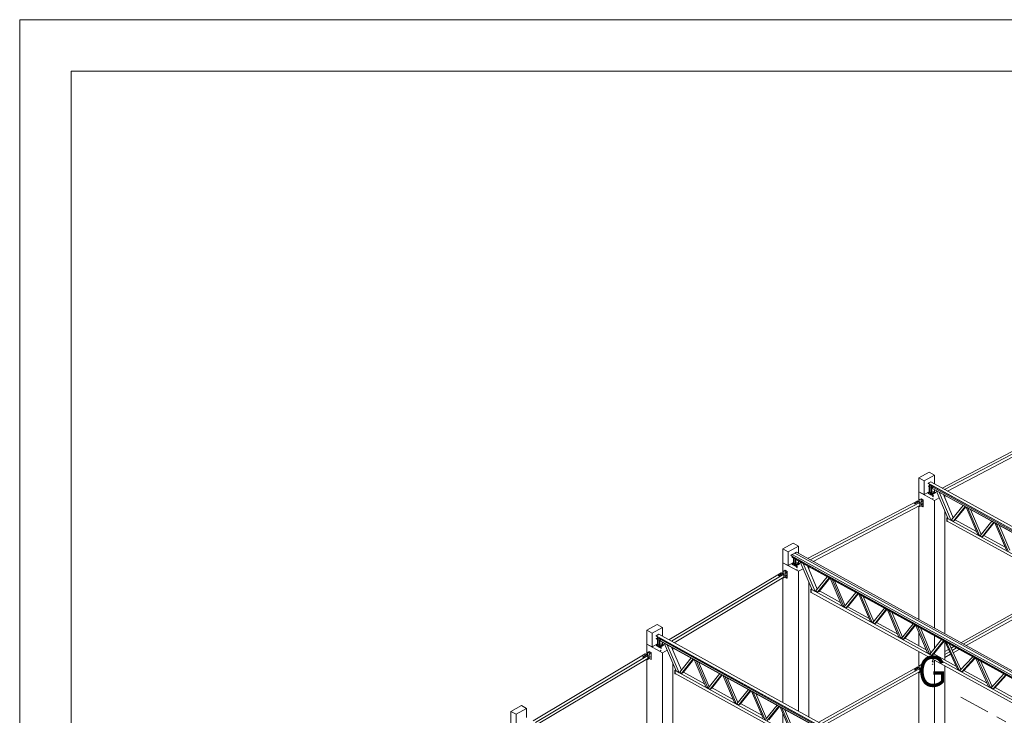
# Model space of a CAD drawing. Header units: millimetres. Extents: x -260 to 160, y -50 to 247.
# Tile 21 of 74: x -260 to -165, y 179 to 247. Entities that reach past the tile are written whole.
import ezdxf

# ---------------------------------------------------------------- set-up
doc = ezdxf.new("R2010")
doc.units = ezdxf.units.MM
for name, pattern in [('XKITLINE00', [0]), ('XKITLINE02', [4, 2, -2]), ('XKITLINE03', [6, 3, -1, 1, -1])]:
    doc.linetypes.add(name, pattern=pattern)
for name, color, linetype, lineweight in [('Arkusz rysunku', 3, 'Continuous', 0), ('Element', 2, 'Continuous', 0), ('Spoina', 1, 'Continuous', 0), ('Śruba', 3, 'Continuous', 0)]:
    doc.layers.add(name, color=color, linetype=linetype, lineweight=lineweight)
doc.styles.add('ARIAL', font='ARIAL.TTF')

msp = doc.modelspace()

# ---------------------------------------------------------------- hatches: boundary and pattern name
at = {"layer": 'Śruba'}
for points in [[(-171.789, 200.77), (-171.795, 200.771), (-171.801, 200.773), (-171.806, 200.775), (-171.81, 200.778), (-171.813, 200.781), (-171.814, 200.784), (-171.815, 200.788), (-171.814, 200.791), (-171.813, 200.795), (-171.81, 200.798), (-171.806, 200.8), (-171.801, 200.803), (-171.795, 200.804), (-171.789, 200.805), (-171.783, 200.806), (-171.777, 200.805), (-171.771, 200.804), (-171.765, 200.803), (-171.76, 200.8), (-171.756, 200.798), (-171.753, 200.795), (-171.751, 200.791), (-171.751, 200.788), (-171.751, 200.784), (-171.753, 200.781), (-171.756, 200.778), (-171.76, 200.775), (-171.765, 200.773), (-171.771, 200.771), (-171.777, 200.77), (-171.783, 200.77)], [(-172.834, 199.805), (-172.831, 199.809), (-172.828, 199.812), (-172.825, 199.815), (-172.821, 199.816), (-172.818, 199.817), (-172.815, 199.817), (-172.812, 199.816), (-172.81, 199.814), (-172.808, 199.812), (-172.807, 199.809), (-172.807, 199.805), (-172.807, 199.801), (-172.808, 199.796), (-172.809, 199.792), (-172.811, 199.787), (-172.814, 199.783), (-172.817, 199.779), (-172.82, 199.776), (-172.824, 199.774), (-172.827, 199.772), (-172.83, 199.771), (-172.833, 199.771), (-172.836, 199.772), (-172.838, 199.774), (-172.84, 199.777), (-172.841, 199.78), (-172.842, 199.784), (-172.841, 199.788), (-172.841, 199.792), (-172.839, 199.797), (-172.837, 199.801)], [(-172.831, 199.926), (-172.828, 199.93), (-172.825, 199.933), (-172.822, 199.935), (-172.818, 199.937), (-172.815, 199.938), (-172.812, 199.938), (-172.809, 199.937), (-172.807, 199.935), (-172.805, 199.932), (-172.804, 199.929), (-172.803, 199.925), (-172.804, 199.921), (-172.805, 199.917), (-172.806, 199.912), (-172.808, 199.908), (-172.811, 199.904), (-172.814, 199.9), (-172.817, 199.897), (-172.82, 199.894), (-172.824, 199.893), (-172.827, 199.892), (-172.83, 199.892), (-172.833, 199.893), (-172.835, 199.895), (-172.837, 199.897), (-172.838, 199.9), (-172.839, 199.904), (-172.838, 199.908), (-172.837, 199.913), (-172.836, 199.917), (-172.834, 199.922)], [(-172.614, 200.028), (-172.612, 200.024), (-172.612, 200.019), (-172.611, 200.015), (-172.612, 200.011), (-172.613, 200.008), (-172.615, 200.005), (-172.617, 200.003), (-172.62, 200.002), (-172.623, 200.002), (-172.626, 200.003), (-172.629, 200.005), (-172.633, 200.007), (-172.636, 200.01), (-172.639, 200.014), (-172.642, 200.018), (-172.644, 200.022), (-172.646, 200.027), (-172.647, 200.031), (-172.647, 200.036), (-172.646, 200.039), (-172.645, 200.043), (-172.644, 200.045), (-172.641, 200.047), (-172.638, 200.048), (-172.635, 200.048), (-172.632, 200.047), (-172.629, 200.046), (-172.625, 200.043), (-172.622, 200.04), (-172.619, 200.037), (-172.616, 200.033)], [(-172.614, 199.731), (-172.612, 199.727), (-172.612, 199.722), (-172.611, 199.718), (-172.612, 199.714), (-172.613, 199.711), (-172.615, 199.708), (-172.617, 199.707), (-172.62, 199.706), (-172.623, 199.705), (-172.626, 199.706), (-172.629, 199.708), (-172.633, 199.71), (-172.636, 199.713), (-172.639, 199.717), (-172.642, 199.721), (-172.644, 199.726), (-172.646, 199.73), (-172.647, 199.734), (-172.647, 199.739), (-172.646, 199.742), (-172.645, 199.746), (-172.644, 199.748), (-172.641, 199.75), (-172.638, 199.751), (-172.635, 199.751), (-172.632, 199.75), (-172.629, 199.749), (-172.625, 199.746), (-172.622, 199.743), (-172.619, 199.74), (-172.616, 199.736)], [(-184.989, 193.877), (-184.995, 193.878), (-185.001, 193.88), (-185.006, 193.882), (-185.01, 193.885), (-185.013, 193.888), (-185.015, 193.891), (-185.015, 193.895), (-185.015, 193.898), (-185.013, 193.901), (-185.01, 193.904), (-185.006, 193.907), (-185.001, 193.909), (-184.995, 193.911), (-184.989, 193.912), (-184.983, 193.912), (-184.977, 193.912), (-184.971, 193.911), (-184.965, 193.909), (-184.96, 193.907), (-184.956, 193.904), (-184.953, 193.901), (-184.952, 193.898), (-184.951, 193.895), (-184.952, 193.891), (-184.953, 193.888), (-184.956, 193.885), (-184.96, 193.882), (-184.965, 193.88), (-184.971, 193.878), (-184.977, 193.877), (-184.983, 193.877)], [(-186.035, 192.967), (-186.032, 192.97), (-186.028, 192.973), (-186.025, 192.976), (-186.021, 192.978), (-186.018, 192.978), (-186.015, 192.978), (-186.012, 192.977), (-186.01, 192.975), (-186.008, 192.973), (-186.007, 192.97), (-186.007, 192.966), (-186.007, 192.962), (-186.008, 192.957), (-186.009, 192.953), (-186.012, 192.948), (-186.014, 192.944), (-186.017, 192.94), (-186.02, 192.937), (-186.024, 192.935), (-186.027, 192.933), (-186.031, 192.932), (-186.034, 192.933), (-186.036, 192.933), (-186.039, 192.935), (-186.04, 192.938), (-186.042, 192.941), (-186.042, 192.945), (-186.042, 192.949), (-186.041, 192.954), (-186.039, 192.958), (-186.037, 192.962)], [(-186.031, 192.85), (-186.028, 192.853), (-186.025, 192.856), (-186.022, 192.859), (-186.018, 192.861), (-186.015, 192.861), (-186.012, 192.861), (-186.009, 192.86), (-186.007, 192.859), (-186.005, 192.856), (-186.004, 192.853), (-186.004, 192.849), (-186.004, 192.845), (-186.005, 192.84), (-186.006, 192.836), (-186.008, 192.831), (-186.011, 192.827), (-186.014, 192.824), (-186.017, 192.82), (-186.021, 192.818), (-186.024, 192.816), (-186.027, 192.816), (-186.031, 192.816), (-186.033, 192.817), (-186.036, 192.818), (-186.037, 192.821), (-186.038, 192.824), (-186.039, 192.828), (-186.039, 192.832), (-186.038, 192.837), (-186.036, 192.841), (-186.034, 192.845)], [(-185.814, 193.074), (-185.813, 193.069), (-185.812, 193.065), (-185.812, 193.061), (-185.812, 193.057), (-185.813, 193.053), (-185.815, 193.051), (-185.817, 193.049), (-185.82, 193.048), (-185.823, 193.048), (-185.826, 193.049), (-185.83, 193.05), (-185.833, 193.053), (-185.836, 193.056), (-185.84, 193.06), (-185.842, 193.064), (-185.844, 193.068), (-185.846, 193.073), (-185.847, 193.077), (-185.847, 193.081), (-185.847, 193.085), (-185.845, 193.088), (-185.844, 193.091), (-185.842, 193.093), (-185.839, 193.094), (-185.836, 193.094), (-185.832, 193.093), (-185.829, 193.091), (-185.825, 193.089), (-185.822, 193.086), (-185.819, 193.082), (-185.816, 193.078)], [(-185.814, 192.777), (-185.813, 192.772), (-185.812, 192.768), (-185.812, 192.764), (-185.812, 192.76), (-185.813, 192.757), (-185.815, 192.754), (-185.817, 192.752), (-185.82, 192.751), (-185.823, 192.751), (-185.826, 192.752), (-185.83, 192.753), (-185.833, 192.756), (-185.836, 192.759), (-185.84, 192.763), (-185.842, 192.767), (-185.844, 192.771), (-185.846, 192.776), (-185.847, 192.78), (-185.847, 192.784), (-185.847, 192.788), (-185.845, 192.791), (-185.844, 192.794), (-185.842, 192.796), (-185.839, 192.797), (-185.836, 192.797), (-185.832, 192.796), (-185.829, 192.794), (-185.825, 192.792), (-185.822, 192.789), (-185.819, 192.785), (-185.816, 192.781)], [(-198.19, 185.974), (-198.196, 185.975), (-198.201, 185.977), (-198.206, 185.979), (-198.21, 185.982), (-198.213, 185.985), (-198.215, 185.988), (-198.216, 185.992), (-198.215, 185.995), (-198.213, 185.999), (-198.21, 186.002), (-198.206, 186.004), (-198.201, 186.007), (-198.196, 186.008), (-198.19, 186.009), (-198.183, 186.01), (-198.177, 186.009), (-198.171, 186.008), (-198.166, 186.007), (-198.161, 186.004), (-198.157, 186.002), (-198.154, 185.999), (-198.152, 185.995), (-198.151, 185.992), (-198.152, 185.988), (-198.154, 185.985), (-198.157, 185.982), (-198.161, 185.979), (-198.166, 185.977), (-198.171, 185.975), (-198.177, 185.974), (-198.183, 185.974)], [(-199.235, 185.08), (-199.232, 185.084), (-199.229, 185.087), (-199.225, 185.09), (-199.222, 185.091), (-199.218, 185.092), (-199.215, 185.092), (-199.213, 185.091), (-199.21, 185.089), (-199.209, 185.087), (-199.208, 185.084), (-199.207, 185.08), (-199.207, 185.076), (-199.208, 185.071), (-199.21, 185.067), (-199.212, 185.062), (-199.214, 185.058), (-199.217, 185.054), (-199.221, 185.051), (-199.224, 185.049), (-199.228, 185.047), (-199.231, 185.046), (-199.234, 185.046), (-199.237, 185.047), (-199.239, 185.049), (-199.241, 185.052), (-199.242, 185.055), (-199.242, 185.059), (-199.242, 185.063), (-199.241, 185.067), (-199.24, 185.072), (-199.237, 185.076)], [(-199.232, 184.964), (-199.229, 184.967), (-199.225, 184.97), (-199.222, 184.973), (-199.219, 184.974), (-199.215, 184.975), (-199.212, 184.975), (-199.209, 184.974), (-199.207, 184.972), (-199.205, 184.97), (-199.204, 184.967), (-199.204, 184.963), (-199.204, 184.959), (-199.205, 184.954), (-199.207, 184.95), (-199.209, 184.945), (-199.211, 184.941), (-199.214, 184.937), (-199.218, 184.934), (-199.221, 184.932), (-199.224, 184.93), (-199.228, 184.929), (-199.231, 184.929), (-199.234, 184.93), (-199.236, 184.932), (-199.238, 184.935), (-199.239, 184.938), (-199.239, 184.942), (-199.239, 184.946), (-199.238, 184.95), (-199.236, 184.955), (-199.234, 184.959)], [(-199.015, 185.188), (-199.013, 185.183), (-199.012, 185.179), (-199.012, 185.174), (-199.012, 185.171), (-199.013, 185.167), (-199.015, 185.165), (-199.017, 185.163), (-199.02, 185.162), (-199.023, 185.162), (-199.027, 185.163), (-199.03, 185.164), (-199.033, 185.167), (-199.037, 185.17), (-199.04, 185.173), (-199.042, 185.178), (-199.045, 185.182), (-199.046, 185.186), (-199.047, 185.191), (-199.047, 185.195), (-199.047, 185.199), (-199.046, 185.202), (-199.044, 185.205), (-199.042, 185.207), (-199.039, 185.208), (-199.036, 185.208), (-199.033, 185.207), (-199.029, 185.205), (-199.026, 185.203), (-199.022, 185.2), (-199.019, 185.196), (-199.017, 185.192)], [(-199.015, 184.891), (-199.013, 184.886), (-199.012, 184.882), (-199.012, 184.877), (-199.012, 184.874), (-199.013, 184.87), (-199.015, 184.868), (-199.017, 184.866), (-199.02, 184.865), (-199.023, 184.865), (-199.027, 184.866), (-199.03, 184.867), (-199.033, 184.87), (-199.037, 184.873), (-199.04, 184.876), (-199.042, 184.881), (-199.045, 184.885), (-199.046, 184.889), (-199.047, 184.894), (-199.047, 184.898), (-199.047, 184.902), (-199.046, 184.905), (-199.044, 184.908), (-199.042, 184.91), (-199.039, 184.911), (-199.036, 184.911), (-199.033, 184.91), (-199.029, 184.908), (-199.026, 184.906), (-199.022, 184.903), (-199.019, 184.899), (-199.017, 184.895)], [(-172.828, 183.806), (-172.825, 183.81), (-172.822, 183.813), (-172.819, 183.815), (-172.815, 183.817), (-172.812, 183.818), (-172.809, 183.818), (-172.806, 183.817), (-172.804, 183.815), (-172.802, 183.812), (-172.801, 183.809), (-172.801, 183.805), (-172.801, 183.801), (-172.802, 183.797), (-172.803, 183.792), (-172.805, 183.788), (-172.808, 183.783), (-172.811, 183.78), (-172.814, 183.777), (-172.818, 183.774), (-172.821, 183.773), (-172.824, 183.772), (-172.828, 183.772), (-172.83, 183.773), (-172.833, 183.775), (-172.834, 183.777), (-172.835, 183.78), (-172.836, 183.784), (-172.836, 183.788), (-172.835, 183.793), (-172.833, 183.797), (-172.831, 183.802)], [(-172.828, 183.687), (-172.825, 183.691), (-172.822, 183.694), (-172.819, 183.696), (-172.815, 183.698), (-172.812, 183.699), (-172.809, 183.699), (-172.806, 183.698), (-172.804, 183.696), (-172.802, 183.693), (-172.801, 183.69), (-172.801, 183.686), (-172.801, 183.682), (-172.802, 183.678), (-172.803, 183.673), (-172.805, 183.669), (-172.808, 183.665), (-172.811, 183.661), (-172.814, 183.658), (-172.818, 183.655), (-172.821, 183.654), (-172.824, 183.653), (-172.828, 183.653), (-172.83, 183.654), (-172.833, 183.656), (-172.834, 183.658), (-172.835, 183.662), (-172.836, 183.665), (-172.836, 183.67), (-172.835, 183.674), (-172.833, 183.679), (-172.831, 183.683)], [(-172.614, 183.908), (-172.612, 183.904), (-172.612, 183.899), (-172.611, 183.895), (-172.612, 183.891), (-172.613, 183.888), (-172.615, 183.885), (-172.617, 183.883), (-172.62, 183.882), (-172.623, 183.882), (-172.626, 183.883), (-172.629, 183.885), (-172.633, 183.887), (-172.636, 183.89), (-172.639, 183.894), (-172.642, 183.898), (-172.644, 183.902), (-172.646, 183.907), (-172.647, 183.911), (-172.647, 183.916), (-172.646, 183.919), (-172.645, 183.923), (-172.644, 183.925), (-172.641, 183.927), (-172.638, 183.928), (-172.635, 183.928), (-172.632, 183.927), (-172.629, 183.926), (-172.625, 183.923), (-172.622, 183.92), (-172.619, 183.917), (-172.616, 183.913)], [(-172.614, 183.611), (-172.612, 183.607), (-172.612, 183.602), (-172.611, 183.598), (-172.612, 183.594), (-172.613, 183.591), (-172.615, 183.588), (-172.617, 183.587), (-172.62, 183.586), (-172.623, 183.585), (-172.626, 183.586), (-172.629, 183.588), (-172.633, 183.59), (-172.636, 183.593), (-172.639, 183.597), (-172.642, 183.601), (-172.644, 183.606), (-172.646, 183.61), (-172.647, 183.614), (-172.647, 183.619), (-172.646, 183.622), (-172.645, 183.626), (-172.644, 183.628), (-172.641, 183.63), (-172.638, 183.631), (-172.635, 183.631), (-172.632, 183.63), (-172.629, 183.629), (-172.625, 183.626), (-172.622, 183.623), (-172.619, 183.62), (-172.616, 183.616)]]:
    msp.add_hatch(color=256, dxfattribs=at).paths.add_polyline_path(points, flags=17)

# ---------------------------------------------------------------- linework, layer by layer
at = {"layer": 'Arkusz rysunku', "linetype": 'XKITLINE00', "lineweight": 0}
for p, q in [((159.773, 246.805), (-260.227, 246.805)), ((-260.227, 246.805), (-260.227, -50.195)), ((-260.227, 241.805), (-260.227, 246.805)), ((-255.227, 246.805), (-260.227, 246.805)), ((154.773, 241.805), (-255.227, 241.805)), ((-255.227, 241.805), (-255.227, -45.195))]:
    msp.add_line(p, q, dxfattribs=at)
at = {"layer": 'Element', "linetype": 'XKITLINE00', "lineweight": 0}
for p, q in [((-170.67, 201.307), (-159.881, 206.954)), ((-159.628, 206.815), (-170.417, 201.167)), ((-170.14, 201.015), (-159.635, 206.513)), ((-172.921, 202.284), (-171.915, 202.848)), ((-171.408, 202.568), (-171.915, 202.848)), ((-172.921, 202.284), (-172.921, 200.948)), ((-172.921, 202.284), (-172.414, 202.005)), ((-172.414, 202.005), (-171.408, 202.568)), ((-172.414, 200.669), (-172.414, 202.005)), ((-172.003, 201.771), (-172.004, 201.747)), ((-172.004, 201.747), (-144.682, 186.699)), ((-171.752, 201.902), (-172.003, 201.771)), ((-172.003, 201.771), (-144.682, 186.724)), ((-171.752, 201.902), (-144.43, 186.855)), ((-171.408, 201.713), (-171.408, 202.568)), ((-172.921, 200.948), (-171.399, 200.11)), ((-172.921, 200.021), (-172.921, 200.948)), ((-172.921, 200.948), (-172.414, 200.669)), ((-172.414, 200.669), (-171.905, 200.954)), ((-172.01, 201.506), (-172.011, 201.482)), ((-172.011, 201.482), (-144.689, 186.434)), ((-171.9, 201.564), (-172.01, 201.506)), ((-172.01, 201.506), (-144.689, 186.458)), ((-171.905, 200.883), (-172.005, 200.826)), ((-172.005, 200.826), (-172.005, 200.779)), ((-172.005, 200.826), (-171.711, 200.664)), ((-172.005, 200.779), (-171.711, 200.617)), ((-171.905, 201.423), (-171.905, 201.423)), ((-171.905, 201.423), (-171.884, 201.412)), ((-171.905, 200.855), (-171.905, 201.423)), ((-171.905, 200.855), (-171.884, 200.844)), ((-171.896, 201.687), (-171.903, 201.449)), ((-171.903, 201.449), (-171.882, 201.438)), ((-171.876, 201.676), (-171.896, 201.687)), ((-171.896, 201.687), (-171.896, 201.687)), ((-171.884, 201.412), (-171.884, 201.412)), ((-171.884, 201.412), (-171.884, 200.844)), ((-171.884, 200.844), (-171.765, 200.911)), ((-171.876, 201.676), (-171.882, 201.438)), ((-171.882, 201.438), (-171.814, 201.474)), ((-171.876, 201.676), (-171.876, 201.676)), ((-171.814, 201.474), (-171.763, 201.56)), ((-171.791, 201.513), (-171.676, 201.45)), ((-171.765, 200.911), (-171.765, 201.346)), ((-171.765, 200.911), (-171.681, 200.865)), ((-171.763, 201.56), (-171.761, 201.613)), ((-171.711, 200.664), (-171.309, 200.89)), ((-171.309, 200.842), (-171.711, 200.617)), ((-171.681, 201.3), (-171.681, 201.3)), ((-171.681, 201.3), (-171.661, 201.289)), ((-171.681, 200.732), (-171.681, 201.3)), ((-171.673, 201.564), (-171.679, 201.326)), ((-171.679, 201.326), (-171.659, 201.315)), ((-171.653, 201.553), (-171.673, 201.564)), ((-171.673, 201.564), (-171.673, 201.564)), ((-171.661, 201.289), (-171.661, 201.289)), ((-171.661, 201.289), (-171.661, 200.721)), ((-171.661, 200.721), (-171.41, 200.862)), ((-171.653, 201.553), (-171.659, 201.315)), ((-171.659, 201.315), (-171.591, 201.351)), ((-171.653, 201.553), (-171.653, 201.553)), ((-171.591, 201.351), (-171.539, 201.437)), ((-171.568, 201.39), (-144.685, 186.585)), ((-171.539, 201.437), (-171.538, 201.49)), ((-171.41, 200.862), (-171.41, 201.15)), ((-171.41, 200.945), (-171.309, 200.89)), ((-171.309, 200.89), (-171.309, 200.842)), ((-171.251, 201.063), (-170.948, 200.896)), ((-171.251, 201.063), (-171.251, 201.063)), ((-171.251, 201.063), (-170.089, 198.332)), ((-170.948, 200.896), (-169.786, 198.166)), ((-170.948, 200.896), (-170.948, 200.896)), ((-183.723, 194.474), (-173.081, 200.045)), ((-172.828, 199.905), (-183.469, 194.335)), ((-173.344, 199.799), (-172.906, 200.028)), ((-172.906, 200.001), (-173.319, 199.785)), ((-173.319, 199.77), (-172.942, 199.968)), ((-173.071, 200.05), (-173.081, 200.045)), ((-173.081, 200.045), (-172.981, 199.989)), ((-173.081, 200.045), (-172.981, 199.989)), ((-172.971, 199.995), (-173.071, 200.05)), ((-172.932, 199.973), (-172.942, 199.968)), ((-172.942, 199.968), (-172.828, 199.905)), ((-172.942, 199.968), (-172.828, 199.905)), ((-172.818, 199.91), (-172.932, 199.973)), ((-172.906, 200.161), (-172.705, 200.273)), ((-172.906, 199.959), (-172.906, 200.161)), ((-172.881, 200.147), (-172.906, 200.161)), ((-172.705, 200.245), (-172.881, 200.147)), ((-172.881, 199.945), (-172.881, 200.147)), ((-172.836, 199.604), (-172.828, 199.905)), ((-172.828, 199.905), (-172.836, 199.604)), ((-172.818, 199.91), (-172.828, 199.905)), ((-172.826, 199.609), (-172.818, 199.91)), ((-172.705, 200.273), (-172.502, 200.162)), ((-172.705, 199.592), (-172.705, 200.245)), ((-172.528, 200.148), (-172.705, 200.245)), ((-172.502, 200.162), (-172.528, 200.148)), ((-172.528, 199.494), (-172.528, 200.148)), ((-172.502, 199.508), (-172.502, 200.162)), ((-171.711, 200.617), (-171.711, 200.664)), ((-171.681, 200.732), (-171.661, 200.721)), ((-171.399, 200.11), (-170.952, 200.36)), ((-171.399, 187.687), (-171.399, 200.11)), ((-169.578, 198.407), (-170.542, 200.672)), ((-170.513, 200.606), (-170.468, 200.632)), ((-170.393, 200.324), (-170.393, 200.591)), ((-183.192, 194.182), (-172.836, 199.604)), ((-173.319, 199.785), (-173.344, 199.799)), ((-173.344, 199.784), (-173.344, 199.799)), ((-173.344, 199.784), (-173.319, 199.77)), ((-173.319, 199.785), (-173.319, 199.77)), ((-172.921, 188.526), (-172.921, 199.559)), ((-172.906, 199.507), (-172.906, 199.567)), ((-172.906, 199.507), (-172.881, 199.493)), ((-172.881, 199.493), (-172.705, 199.592)), ((-172.881, 199.493), (-172.881, 199.58)), ((-172.836, 199.604), (-172.826, 199.609)), ((-172.705, 199.592), (-172.528, 199.494)), ((-172.528, 199.494), (-172.502, 199.508)), ((-170.393, 187.133), (-170.393, 199.048)), ((-169.74, 198.204), (-168.613, 199.61)), ((-169.563, 198.099), (-168.432, 199.51)), ((-168.374, 199.479), (-169.412, 198.183)), ((-167.201, 196.798), (-168.332, 199.456)), ((-167.02, 196.698), (-168.151, 199.356)), ((-166.872, 196.789), (-167.907, 199.221)), ((-170.204, 198.397), (-170.133, 198.436)), ((-170.189, 198.388), (-170.204, 198.397)), ((-170.204, 198.07), (-170.204, 198.397)), ((-170.204, 198.07), (-170.189, 198.062)), ((-170.189, 198.388), (-170.127, 198.423)), ((-170.189, 198.062), (-170.189, 198.388)), ((-170.189, 198.062), (-170.163, 198.076)), ((-170.176, 198.381), (-170.122, 198.411)), ((-170.176, 198.084), (-170.176, 198.381)), ((-170.176, 198.381), (-170.089, 198.333)), ((-170.176, 198.084), (-147.272, 185.469)), ((-169.786, 198.166), (-170.089, 198.332)), ((-169.786, 198.166), (-169.736, 198.194)), ((-169.786, 198.166), (-146.996, 185.614)), ((-169.736, 198.194), (-169.563, 198.099)), ((-169.412, 198.183), (-169.563, 198.099)), ((-169.381, 198.222), (-167.326, 197.09)), ((-166.968, 196.669), (-165.837, 198.081)), ((-166.786, 196.569), (-165.655, 197.981)), ((-165.597, 197.949), (-166.635, 196.654)), ((-164.425, 195.269), (-165.555, 197.926)), ((-164.243, 195.169), (-165.374, 197.826)), ((-164.095, 195.26), (-165.13, 197.692)), ((-167.02, 196.698), (-167.201, 196.798)), ((-166.884, 196.774), (-167.02, 196.698)), ((-166.786, 196.569), (-166.968, 196.669)), ((-166.9, 196.856), (-166.843, 196.824)), ((-166.635, 196.654), (-166.786, 196.569)), ((-166.604, 196.693), (-164.549, 195.561)), ((-186.121, 195.391), (-185.115, 195.955)), ((-186.121, 195.391), (-186.121, 194.055)), ((-186.121, 195.391), (-185.614, 195.112)), ((-185.614, 195.112), (-184.608, 195.675)), ((-185.614, 193.775), (-185.614, 195.112)), ((-184.608, 195.675), (-185.115, 195.955)), ((-184.809, 195.073), (-184.96, 194.994)), ((-157.487, 180.025), (-184.809, 195.073)), ((-184.608, 194.962), (-184.608, 195.675)), ((-185.212, 194.853), (-185.363, 194.762)), ((-158.041, 179.715), (-185.363, 194.762)), ((-185.363, 194.762), (-185.362, 194.751)), ((-185.362, 194.751), (-158.04, 179.703)), ((-185.235, 194.681), (-185.256, 194.692)), ((-185.105, 194.533), (-185.256, 194.692)), ((-185.085, 194.522), (-185.235, 194.681)), ((-185.212, 194.853), (-157.89, 179.805)), ((-185.211, 194.853), (-184.96, 194.994)), ((-185.211, 194.852), (-185.211, 194.853)), ((-185.211, 194.853), (-157.89, 179.805)), ((-185.178, 194.61), (-185.211, 194.591)), ((-185.211, 194.591), (-185.211, 194.568)), ((-185.211, 194.591), (-158.04, 179.627)), ((-185.211, 194.568), (-158.04, 179.603)), ((-185.085, 194.522), (-185.105, 194.533)), ((-185.085, 194.498), (-185.105, 194.509)), ((-185.105, 194.509), (-185.105, 193.962)), ((-185.021, 194.557), (-185.085, 194.522)), ((-185.085, 193.95), (-185.085, 194.498)), ((-185.012, 194.558), (-185.032, 194.569)), ((-184.882, 194.41), (-185.032, 194.569)), ((-184.861, 194.399), (-185.012, 194.558)), ((-184.965, 194.017), (-184.965, 194.432)), ((-184.96, 194.994), (-157.638, 179.946)), ((-184.96, 194.994), (-184.96, 194.993)), ((-184.96, 194.994), (-157.638, 179.946)), ((-184.861, 194.399), (-184.882, 194.41)), ((-184.861, 194.375), (-184.882, 194.386)), ((-184.882, 194.386), (-184.882, 193.839)), ((-184.793, 194.437), (-184.861, 194.399)), ((-184.861, 193.828), (-184.861, 194.375)), ((-184.61, 193.968), (-184.61, 194.236)), ((-184.522, 194.288), (-184.532, 194.294)), ((-184.382, 194.134), (-184.532, 194.294)), ((-184.371, 194.129), (-184.522, 194.288)), ((-184.449, 194.147), (-184.146, 193.981)), ((-183.289, 191.423), (-184.449, 194.147)), ((-184.371, 194.129), (-184.382, 194.134)), ((-184.303, 194.167), (-184.371, 194.129)), ((-186.121, 194.055), (-184.599, 193.217)), ((-186.121, 193.06), (-186.121, 194.055)), ((-186.121, 194.055), (-185.614, 193.775)), ((-186.107, 193.206), (-185.906, 193.319)), ((-186.107, 192.986), (-186.107, 193.206)), ((-186.081, 193.192), (-186.107, 193.206)), ((-185.905, 193.291), (-186.081, 193.192)), ((-186.081, 192.972), (-186.081, 193.192)), ((-185.906, 193.319), (-185.703, 193.207)), ((-185.905, 192.638), (-185.905, 193.291)), ((-185.728, 193.193), (-185.905, 193.291)), ((-185.703, 193.207), (-185.728, 193.193)), ((-185.728, 192.54), (-185.728, 193.193)), ((-185.703, 192.554), (-185.703, 193.207)), ((-185.614, 193.775), (-185.105, 194.061)), ((-185.105, 193.99), (-185.206, 193.933)), ((-185.206, 193.933), (-185.206, 193.886)), ((-185.206, 193.933), (-184.911, 193.771)), ((-185.206, 193.886), (-184.911, 193.724)), ((-185.105, 193.962), (-185.085, 193.95)), ((-185.085, 193.95), (-184.965, 194.017)), ((-184.965, 194.017), (-184.882, 193.971)), ((-184.911, 193.771), (-184.509, 193.997)), ((-184.509, 193.949), (-184.911, 193.724)), ((-184.911, 193.724), (-184.911, 193.771)), ((-184.882, 193.839), (-184.861, 193.828)), ((-184.861, 193.828), (-184.61, 193.968)), ((-184.61, 194.052), (-184.509, 193.997)), ((-184.599, 193.217), (-184.158, 193.464)), ((-184.599, 179.635), (-184.599, 193.217)), ((-184.509, 193.997), (-184.509, 193.949)), ((-184.146, 193.981), (-182.987, 191.256)), ((-182.778, 191.498), (-183.739, 193.757)), ((-183.719, 193.71), (-183.687, 193.728)), ((-183.594, 193.415), (-183.594, 193.677)), ((-197.185, 186.566), (-186.29, 193.075)), ((-186.036, 192.936), (-196.932, 186.426)), ((-196.673, 186.284), (-186.028, 192.643)), ((-186.553, 192.802), (-186.107, 193.068)), ((-186.527, 192.788), (-186.553, 192.802)), ((-186.552, 192.787), (-186.553, 192.802)), ((-186.552, 192.787), (-186.527, 192.773)), ((-186.107, 193.039), (-186.527, 192.788)), ((-186.527, 192.773), (-186.15, 192.999)), ((-186.527, 192.788), (-186.527, 192.773)), ((-186.28, 193.081), (-186.29, 193.075)), ((-186.29, 193.075), (-186.188, 193.02)), ((-186.29, 193.075), (-186.188, 193.02)), ((-186.178, 193.026), (-186.28, 193.081)), ((-186.14, 193.005), (-186.15, 192.999)), ((-186.15, 192.999), (-186.036, 192.936)), ((-186.15, 192.999), (-186.036, 192.936)), ((-186.026, 192.942), (-186.14, 193.005)), ((-186.121, 180.473), (-186.121, 192.588)), ((-186.107, 192.553), (-186.107, 192.596)), ((-186.107, 192.553), (-186.081, 192.539)), ((-186.081, 192.539), (-185.905, 192.638)), ((-186.081, 192.539), (-186.081, 192.611)), ((-186.026, 192.942), (-186.036, 192.936)), ((-186.028, 192.643), (-186.036, 192.936)), ((-186.036, 192.936), (-186.028, 192.643)), ((-186.028, 192.643), (-186.018, 192.649)), ((-186.018, 192.649), (-186.026, 192.942)), ((-185.905, 192.638), (-185.728, 192.54)), ((-185.728, 192.54), (-185.703, 192.554)), ((-182.941, 191.295), (-181.816, 192.698)), ((-182.763, 191.189), (-181.635, 192.598)), ((-181.577, 192.566), (-182.612, 191.274)), ((-181.778, 192.777), (-181.788, 192.782)), ((-181.638, 192.623), (-181.788, 192.782)), ((-181.627, 192.618), (-181.778, 192.777)), ((-181.627, 192.618), (-181.638, 192.623)), ((-181.559, 192.656), (-181.627, 192.618)), ((-180.402, 189.889), (-181.53, 192.54)), ((-180.22, 189.789), (-181.348, 192.44)), ((-180.072, 189.88), (-181.104, 192.306)), ((-183.594, 179.081), (-183.594, 192.138)), ((-183.404, 191.487), (-183.333, 191.527)), ((-183.389, 191.479), (-183.404, 191.487)), ((-183.404, 191.161), (-183.404, 191.487)), ((-183.389, 191.479), (-183.328, 191.513)), ((-183.389, 191.152), (-183.389, 191.479)), ((-183.377, 191.471), (-183.323, 191.501)), ((-183.377, 191.174), (-183.377, 191.471)), ((-183.377, 191.471), (-160.063, 178.631)), ((-182.987, 191.256), (-183.289, 191.423)), ((-182.987, 191.256), (-182.936, 191.285)), ((-182.936, 191.285), (-182.763, 191.189)), ((-182.612, 191.274), (-182.763, 191.189)), ((-182.581, 191.313), (-180.526, 190.181)), ((-179.002, 191.248), (-179.012, 191.253)), ((-178.861, 191.094), (-179.012, 191.253)), ((-178.851, 191.088), (-179.002, 191.248)), ((-168.857, 186.287), (-159.881, 191.318)), ((-183.404, 191.161), (-183.389, 191.152)), ((-183.389, 191.152), (-183.363, 191.167)), ((-183.377, 191.174), (-160.322, 178.477)), ((-180.168, 189.76), (-179.04, 191.169)), ((-179.986, 189.66), (-178.858, 191.069)), ((-178.8, 191.037), (-179.836, 189.745)), ((-178.851, 191.088), (-178.861, 191.094)), ((-178.782, 191.127), (-178.851, 191.088)), ((-177.625, 188.359), (-178.753, 191.011)), ((-177.443, 188.259), (-178.572, 190.911)), ((-177.295, 188.351), (-178.328, 190.776)), ((-168.603, 186.147), (-159.627, 191.178)), ((-168.336, 186), (-159.627, 190.881)), ((-180.22, 189.789), (-180.402, 189.889)), ((-180.084, 189.865), (-180.22, 189.789)), ((-179.986, 189.66), (-180.168, 189.76)), ((-180.1, 189.946), (-180.044, 189.915)), ((-179.836, 189.745), (-179.986, 189.66)), ((-179.804, 189.783), (-177.749, 188.651)), ((-177.391, 188.231), (-176.263, 189.639)), ((-177.21, 188.131), (-176.081, 189.539)), ((-176.024, 189.508), (-177.059, 188.215)), ((-176.225, 189.718), (-176.235, 189.724)), ((-176.084, 189.565), (-176.235, 189.724)), ((-176.074, 189.559), (-176.225, 189.718)), ((-176.074, 189.559), (-176.084, 189.565)), ((-176.005, 189.598), (-176.074, 189.559)), ((-174.848, 186.83), (-175.976, 189.482)), ((-174.667, 186.73), (-175.795, 189.382)), ((-177.443, 188.259), (-177.625, 188.359)), ((-177.323, 188.417), (-177.267, 188.386)), ((-174.519, 186.821), (-175.551, 189.247)), ((-198.316, 188.052), (-199.321, 187.488)), ((-199.321, 186.152), (-199.321, 187.488)), ((-199.321, 187.488), (-198.814, 187.209)), ((-197.808, 187.773), (-198.814, 187.209)), ((-197.808, 187.773), (-198.316, 188.052)), ((-197.808, 186.909), (-197.808, 187.773)), ((-177.307, 188.336), (-177.443, 188.259)), ((-177.21, 188.131), (-177.391, 188.231)), ((-177.059, 188.215), (-177.21, 188.131)), ((-177.028, 188.254), (-174.972, 187.122)), ((-174.615, 186.701), (-173.486, 188.11)), ((-174.433, 186.601), (-173.305, 188.01)), ((-173.247, 187.978), (-174.282, 186.686)), ((-173.448, 188.189), (-173.458, 188.195)), ((-173.308, 188.035), (-173.458, 188.195)), ((-173.297, 188.03), (-173.448, 188.189)), ((-173.297, 188.03), (-173.308, 188.035)), ((-173.229, 188.068), (-173.297, 188.03)), ((-172.071, 185.301), (-173.2, 187.952)), ((-171.89, 185.201), (-173.018, 187.852)), ((-171.742, 185.292), (-172.774, 187.718)), ((-198.814, 187.209), (-198.814, 185.873)), ((-198.168, 187.107), (-198.419, 186.957)), ((-198.419, 186.957), (-198.419, 186.934)), ((-198.419, 186.957), (-171.097, 171.91)), ((-198.419, 186.934), (-171.097, 171.886)), ((-198.308, 186.762), (-198.412, 186.7)), ((-198.412, 186.7), (-198.412, 186.676)), ((-198.412, 186.7), (-171.09, 171.652)), ((-198.412, 186.676), (-171.09, 171.629)), ((-198.304, 186.643), (-198.311, 186.874)), ((-198.305, 186.618), (-198.305, 186.618)), ((-198.305, 186.618), (-198.285, 186.607)), ((-198.305, 186.059), (-198.305, 186.618)), ((-198.304, 186.643), (-198.284, 186.632)), ((-198.29, 186.863), (-198.284, 186.632)), ((-198.285, 186.607), (-198.285, 186.607)), ((-198.285, 186.607), (-198.285, 186.048)), ((-198.284, 186.632), (-198.216, 186.673)), ((-198.216, 186.673), (-198.168, 186.761)), ((-198.193, 186.716), (-198.085, 186.657)), ((-198.168, 186.761), (-198.169, 186.796)), ((-198.168, 187.107), (-170.846, 172.06)), ((-198.165, 186.115), (-198.165, 186.541)), ((-198.081, 186.52), (-198.088, 186.751)), ((-198.082, 186.495), (-198.082, 186.495)), ((-198.082, 186.495), (-198.062, 186.484)), ((-198.082, 185.936), (-198.082, 186.495)), ((-198.081, 186.52), (-198.061, 186.509)), ((-198.067, 186.74), (-198.061, 186.509)), ((-198.062, 186.484), (-198.062, 186.484)), ((-198.062, 186.484), (-198.062, 185.925)), ((-198.061, 186.509), (-197.993, 186.55)), ((-197.993, 186.55), (-197.944, 186.638)), ((-197.969, 186.593), (-171.094, 171.792)), ((-197.944, 186.638), (-197.945, 186.673)), ((-174.667, 186.73), (-174.848, 186.83)), ((-174.53, 186.806), (-174.667, 186.73)), ((-174.433, 186.601), (-174.615, 186.701)), ((-174.547, 186.888), (-174.49, 186.857)), ((-174.282, 186.686), (-174.433, 186.601)), ((-174.251, 186.725), (-172.196, 185.593)), ((-172.921, 185.992), (-172.921, 187.297)), ((-171.838, 185.172), (-170.71, 186.581)), ((-171.656, 185.072), (-170.528, 186.481)), ((-170.47, 186.449), (-171.505, 185.157)), ((-171.399, 185.72), (-171.399, 186.961)), ((-170.671, 186.66), (-170.682, 186.666)), ((-170.531, 186.506), (-170.682, 186.666)), ((-170.521, 186.501), (-170.671, 186.66)), ((-170.521, 186.501), (-170.531, 186.506)), ((-170.452, 186.539), (-170.521, 186.501)), ((-199.321, 186.152), (-197.8, 185.314)), ((-199.321, 185.174), (-199.321, 186.152)), ((-198.814, 185.873), (-199.321, 186.152)), ((-198.814, 185.873), (-198.305, 186.158)), ((-198.305, 186.087), (-198.406, 186.031)), ((-198.406, 186.031), (-198.406, 185.983)), ((-198.406, 186.031), (-198.112, 185.868)), ((-198.406, 185.983), (-198.112, 185.821)), ((-198.305, 186.059), (-198.285, 186.048)), ((-198.285, 186.048), (-198.165, 186.115)), ((-198.165, 186.115), (-198.082, 186.069)), ((-198.112, 185.868), (-197.709, 186.094)), ((-197.709, 186.046), (-198.112, 185.821)), ((-198.112, 185.821), (-198.112, 185.868)), ((-198.082, 185.936), (-198.062, 185.925)), ((-198.062, 185.925), (-197.81, 186.066)), ((-197.81, 186.066), (-197.81, 186.345)), ((-197.81, 186.149), (-197.709, 186.094)), ((-197.8, 185.314), (-197.352, 185.564)), ((-197.709, 186.094), (-197.709, 186.046)), ((-197.646, 186.255), (-197.344, 186.088)), ((-197.646, 186.255), (-197.646, 186.255)), ((-197.646, 186.255), (-196.489, 183.537)), ((-197.344, 186.088), (-196.187, 183.37)), ((-197.344, 186.088), (-197.344, 186.088)), ((-195.978, 183.611), (-196.937, 185.864)), ((-196.914, 185.81), (-196.877, 185.831)), ((-196.794, 185.528), (-196.794, 185.785)), ((-169.181, 183.709), (-170.413, 186.417)), ((-170.393, 184.6), (-170.393, 186.375)), ((-170.393, 185.426), (-170.049, 185.619)), ((-168.995, 183.606), (-170.226, 186.314)), ((-169.973, 186.175), (-168.844, 183.691)), ((-169.787, 185.766), (-169.511, 185.921)), ((-169.685, 185.541), (-169.257, 185.781)), ((-169.577, 185.304), (-168.99, 185.634)), ((-210.382, 178.682), (-199.49, 185.189)), ((-199.236, 185.05), (-210.128, 178.542)), ((-209.87, 178.4), (-199.228, 184.757)), ((-199.753, 184.916), (-199.307, 185.182)), ((-199.728, 184.902), (-199.753, 184.916)), ((-199.753, 184.901), (-199.753, 184.916)), ((-199.753, 184.901), (-199.727, 184.887)), ((-199.307, 185.153), (-199.728, 184.902)), ((-199.728, 184.902), (-199.727, 184.887)), ((-199.727, 184.887), (-199.35, 185.112)), ((-199.48, 185.195), (-199.49, 185.189)), ((-199.49, 185.189), (-199.389, 185.134)), ((-199.49, 185.189), (-199.389, 185.134)), ((-199.379, 185.14), (-199.48, 185.195)), ((-199.34, 185.118), (-199.35, 185.112)), ((-199.35, 185.112), (-199.236, 185.05)), ((-199.35, 185.112), (-199.236, 185.05)), ((-199.226, 185.056), (-199.34, 185.118)), ((-199.321, 172.59), (-199.321, 184.702)), ((-199.307, 185.32), (-199.106, 185.433)), ((-199.307, 185.1), (-199.307, 185.32)), ((-199.282, 185.306), (-199.307, 185.32)), ((-199.307, 184.667), (-199.307, 184.71)), ((-199.307, 184.667), (-199.282, 184.653)), ((-199.106, 185.405), (-199.282, 185.306)), ((-199.282, 185.086), (-199.282, 185.306)), ((-199.282, 184.653), (-199.106, 184.752)), ((-199.282, 184.653), (-199.282, 184.725)), ((-199.226, 185.056), (-199.236, 185.05)), ((-199.228, 184.757), (-199.236, 185.05)), ((-199.236, 185.05), (-199.228, 184.757)), ((-199.228, 184.757), (-199.218, 184.763)), ((-199.218, 184.763), (-199.226, 185.056)), ((-199.106, 185.433), (-198.903, 185.321)), ((-199.106, 184.752), (-199.106, 185.405)), ((-198.928, 185.307), (-199.106, 185.405)), ((-199.106, 184.752), (-198.928, 184.654)), ((-198.903, 185.321), (-198.928, 185.307)), ((-198.928, 184.654), (-198.928, 185.307)), ((-198.928, 184.654), (-198.903, 184.668)), ((-198.903, 184.668), (-198.903, 185.321)), ((-197.8, 171.752), (-197.8, 185.314)), ((-196.141, 183.408), (-195.019, 184.808)), ((-195.963, 183.303), (-194.838, 184.708)), ((-194.78, 184.676), (-195.813, 183.387)), ((-193.602, 182.002), (-194.728, 184.647)), ((-193.42, 181.902), (-194.546, 184.547)), ((-172.921, 183.897), (-172.921, 185.416)), ((-171.89, 185.201), (-172.071, 185.301)), ((-171.754, 185.277), (-171.89, 185.201)), ((-171.656, 185.072), (-171.838, 185.172)), ((-171.77, 185.358), (-171.714, 185.327)), ((-171.505, 185.157), (-171.656, 185.072)), ((-171.474, 185.196), (-169.317, 184.007)), ((-171.399, 185.154), (-171.399, 185.29)), ((-171.399, 172.365), (-171.399, 184.578)), ((-170.393, 185.144), (-169.947, 185.394)), ((-170.393, 184.847), (-169.84, 185.157)), ((-168.926, 183.569), (-167.695, 184.921)), ((-168.74, 183.466), (-167.509, 184.818)), ((-167.459, 184.791), (-168.589, 183.551)), ((-167.642, 184.991), (-167.652, 184.997)), ((-167.501, 184.837), (-167.652, 184.997)), ((-167.491, 184.832), (-167.642, 184.991)), ((-167.491, 184.832), (-167.501, 184.837)), ((-167.422, 184.87), (-167.491, 184.832)), ((-166.151, 182.04), (-167.383, 184.749)), ((-165.965, 181.938), (-167.196, 184.646)), ((-196.794, 171.198), (-196.794, 184.252)), ((-196.605, 183.601), (-196.534, 183.641)), ((-196.605, 183.274), (-196.605, 183.601)), ((-196.605, 183.601), (-196.589, 183.592)), ((-196.589, 183.592), (-196.528, 183.627)), ((-196.589, 183.592), (-196.589, 183.266)), ((-196.577, 183.585), (-196.523, 183.615)), ((-196.577, 183.288), (-196.577, 183.585)), ((-196.577, 183.585), (-173.275, 170.751)), ((-193.272, 181.993), (-194.302, 184.413)), ((-182.646, 178.559), (-173.081, 183.92)), ((-182.393, 178.419), (-172.828, 183.78)), ((-173.344, 183.66), (-172.906, 183.906)), ((-173.319, 183.646), (-173.344, 183.66)), ((-173.344, 183.645), (-173.344, 183.66)), ((-173.344, 183.645), (-173.319, 183.631)), ((-172.906, 183.877), (-173.319, 183.646)), ((-173.319, 183.631), (-172.942, 183.843)), ((-173.319, 183.646), (-173.319, 183.631)), ((-173.071, 183.925), (-173.081, 183.92)), ((-173.081, 183.92), (-172.98, 183.864)), ((-173.081, 183.92), (-172.98, 183.864)), ((-172.97, 183.87), (-173.071, 183.925)), ((-172.932, 183.848), (-172.942, 183.843)), ((-172.942, 183.843), (-172.828, 183.78)), ((-172.942, 183.843), (-172.828, 183.78)), ((-172.817, 183.786), (-172.932, 183.848)), ((-172.906, 184.041), (-172.705, 184.153)), ((-172.906, 183.835), (-172.906, 184.041)), ((-172.881, 184.027), (-172.906, 184.041)), ((-172.705, 184.125), (-172.881, 184.027)), ((-172.881, 183.821), (-172.881, 184.027)), ((-172.817, 183.786), (-172.828, 183.78)), ((-172.828, 183.78), (-172.828, 183.483)), ((-172.828, 183.483), (-172.828, 183.78)), ((-172.817, 183.489), (-172.817, 183.786)), ((-172.705, 184.153), (-172.502, 184.042)), ((-172.705, 183.472), (-172.705, 184.125)), ((-172.528, 184.028), (-172.705, 184.125)), ((-172.502, 184.042), (-172.528, 184.028)), ((-172.528, 183.374), (-172.528, 184.028)), ((-172.502, 183.388), (-172.502, 184.042)), ((-170.393, 172.459), (-170.393, 184.024)), ((-168.995, 183.606), (-169.181, 183.709)), ((-168.844, 183.691), (-168.995, 183.606)), ((-168.74, 183.466), (-168.926, 183.569)), ((-168.878, 183.765), (-168.791, 183.718)), ((-168.555, 183.588), (-166.287, 182.339)), ((-166.943, 184.507), (-165.814, 182.022)), ((-196.589, 183.266), (-196.605, 183.274)), ((-196.589, 183.266), (-196.564, 183.28)), ((-196.577, 183.288), (-173.477, 170.565)), ((-196.187, 183.37), (-196.489, 183.537)), ((-196.187, 183.37), (-196.137, 183.398)), ((-196.137, 183.398), (-195.963, 183.303)), ((-195.813, 183.387), (-195.963, 183.303)), ((-195.782, 183.426), (-193.726, 182.294)), ((-193.368, 181.873), (-192.242, 183.279)), ((-193.187, 181.773), (-192.061, 183.179)), ((-192.003, 183.147), (-193.036, 181.858)), ((-190.825, 180.473), (-191.951, 183.118)), ((-190.643, 180.373), (-191.769, 183.018)), ((-190.495, 180.464), (-191.525, 182.884)), ((-182.125, 178.272), (-172.828, 183.483)), ((-172.921, 173.203), (-172.921, 183.431)), ((-172.906, 183.387), (-172.906, 183.439)), ((-172.906, 183.387), (-172.881, 183.373)), ((-172.881, 183.373), (-172.705, 183.472)), ((-172.881, 183.373), (-172.881, 183.453)), ((-172.828, 183.483), (-172.817, 183.489)), ((-172.705, 183.472), (-172.528, 183.374)), ((-172.528, 183.374), (-172.502, 183.388)), ((-168.589, 183.551), (-168.74, 183.466)), ((-165.897, 181.9), (-164.665, 183.252)), ((-165.71, 181.797), (-164.479, 183.149)), ((-164.43, 183.122), (-165.559, 181.882)), ((-193.42, 181.902), (-193.602, 182.002)), ((-193.284, 181.978), (-193.42, 181.902)), ((-193.187, 181.773), (-193.368, 181.873)), ((-193.3, 182.059), (-193.244, 182.028)), ((-193.036, 181.858), (-193.187, 181.773)), ((-193.005, 181.897), (-190.949, 180.764)), ((-190.591, 180.344), (-189.466, 181.75)), ((-190.41, 180.244), (-189.284, 181.65)), ((-165.965, 181.938), (-166.151, 182.04)), ((-165.814, 182.022), (-165.965, 181.938)), ((-165.71, 181.797), (-165.897, 181.9)), ((-165.848, 182.097), (-165.761, 182.049)), ((-165.559, 181.882), (-165.71, 181.797)), ((-165.525, 181.919), (-163.257, 180.67)), ((-189.226, 181.618), (-190.259, 180.329)), ((-188.048, 178.944), (-189.174, 181.589)), ((-187.867, 178.844), (-188.993, 181.489)), ((-187.719, 178.935), (-188.749, 181.355)), ((-211.516, 180.179), (-212.522, 179.615)), ((-211.009, 179.899), (-212.014, 179.336)), ((-211.009, 179.899), (-211.516, 180.179)), ((-211.009, 179.027), (-211.009, 179.899)), ((-190.643, 180.373), (-190.825, 180.473)), ((-190.507, 180.449), (-190.643, 180.373)), ((-190.41, 180.244), (-190.591, 180.344)), ((-190.524, 180.53), (-190.467, 180.499)), ((-190.259, 180.329), (-190.41, 180.244)), ((-190.228, 180.367), (-188.173, 179.235)), ((-187.815, 178.815), (-186.689, 180.22)), ((-187.633, 178.715), (-186.508, 180.12)), ((-186.45, 180.089), (-187.482, 178.799)), ((-185.272, 177.414), (-186.397, 180.06)), ((-185.09, 177.314), (-186.216, 179.96)), ((-184.942, 177.405), (-185.972, 179.825)), ((-212.522, 178.279), (-212.522, 179.615)), ((-212.522, 179.615), (-212.014, 179.336)), ((-212.014, 179.336), (-212.014, 178)), ((-186.121, 178.105), (-186.121, 179.41))]:
    msp.add_line(p, q, dxfattribs=at)
at = {"layer": 'Spoina', "linetype": 'XKITLINE03', "lineweight": 0}
msp.add_line((-168.856, 181.004), (88.84, 39.08), dxfattribs=at)
at = {"layer": 'Śruba', "linetype": 'XKITLINE00', "lineweight": 0}
for p, q in [((-171.783, 200.678), (-171.783, 200.85)), ((-172.9, 199.836), (-172.799, 199.78)), ((-172.897, 199.957), (-172.796, 199.901)), ((-172.561, 200.063), (-172.672, 200.001)), ((-172.561, 199.766), (-172.672, 199.704)), ((-184.983, 193.785), (-184.983, 193.957)), ((-186.1, 192.997), (-185.999, 192.941)), ((-186.097, 192.88), (-185.996, 192.824)), ((-185.761, 193.109), (-185.872, 193.047)), ((-185.761, 192.812), (-185.872, 192.75)), ((-198.183, 185.882), (-198.183, 186.054)), ((-199.301, 185.111), (-199.199, 185.055)), ((-199.298, 184.994), (-199.196, 184.938)), ((-198.962, 185.223), (-199.072, 185.161)), ((-198.962, 184.926), (-199.072, 184.864)), ((-172.894, 183.837), (-172.793, 183.781)), ((-172.894, 183.718), (-172.793, 183.662)), ((-172.561, 183.943), (-172.672, 183.881)), ((-172.561, 183.646), (-172.672, 183.584))]:
    msp.add_line(p, q, dxfattribs=at)
at = {"layer": 'Śruba', "linetype": 'XKITLINE02', "lineweight": 0}
for p, q in [((-171.531, 200.819), (-171.531, 200.991)), ((-171.641, 200.534), (-171.53, 200.596)), ((-171.641, 200.237), (-171.53, 200.299)), ((-171.609, 200.512), (-171.508, 200.456)), ((-171.606, 200.632), (-171.505, 200.576)), ((-184.732, 193.926), (-184.732, 194.098)), ((-184.841, 193.625), (-184.731, 193.687)), ((-184.841, 193.328), (-184.731, 193.39)), ((-184.81, 193.602), (-184.708, 193.546)), ((-184.806, 193.723), (-184.705, 193.667)), ((-198.041, 185.783), (-197.931, 185.845)), ((-198.041, 185.486), (-197.931, 185.548)), ((-198.01, 185.882), (-197.908, 185.827)), ((-198.007, 185.765), (-197.905, 185.71)), ((-197.932, 186.023), (-197.932, 186.195)), ((-171.641, 184.459), (-171.53, 184.521)), ((-171.612, 184.555), (-171.511, 184.499)), ((-171.641, 184.162), (-171.53, 184.224)), ((-171.612, 184.436), (-171.511, 184.381))]:
    msp.add_line(p, q, dxfattribs=at)

# ---------------------------------------------------------------- texts
at = {"layer": 'Spoina', "style": 'ARIAL', "width": 0.85}
msp.add_text('G', height=3, dxfattribs=at).set_placement((-172.967, 182.004))

doc.saveas('drawing.dxf')
